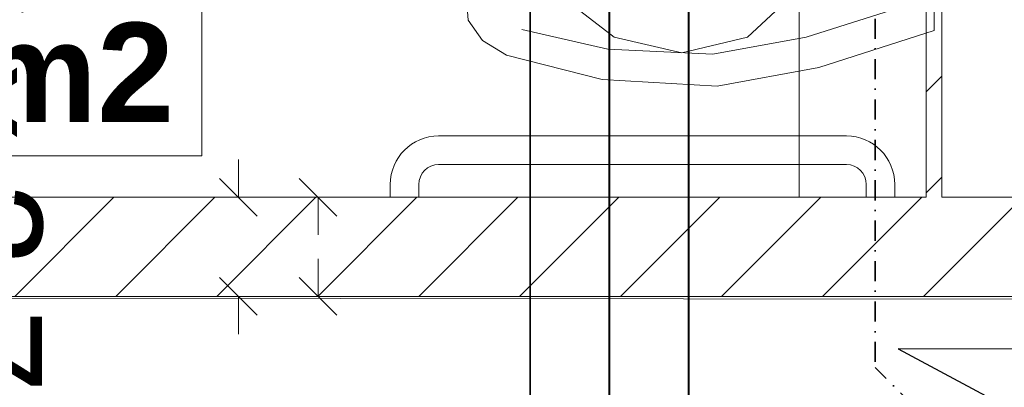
# Model space of a CAD drawing. Header units: millimetres. Extents: x 204754 to 499005, y -178579 to -103222.
# Tile 7 of 178: x 219784 to 221026, y -135318 to -134855. Entities that reach past the tile are written whole.
import ezdxf
from ezdxf.enums import TextEntityAlignment as Align
from ezdxf.lldxf.tags import DXFTag

# ---------------------------------------------------------------- set-up
doc = ezdxf.new("R2010")
doc.units = ezdxf.units.MM
doc.header["$MEASUREMENT"] = 0
doc.linetypes.add('KRESKAKROPKAX2', pattern=[50.8, 25.4, -12.7, 0, -12.7])
doc.layers.get('0').update_dxf_attribs({"color": 252, "lineweight": 5})
for name, color, linetype, lineweight in [('G-IMPT_Nr_pióra__47', 252, 'Continuous', 5), ('IS_Ciepła_woda', 1, 'DASHDOT', 40), ('IS_KS pod stropem', 210, 'KRESKAKROPKAX2', 35), ('IS_opisy', 7, 'Continuous', 35), ('Nowe_! NAZWY POM', 252, 'Continuous', 5), ('Nowe_! NAZWY POM_Nr_pióra__19', 252, 'Continuous', 5), ('Nowe_220-A Ściany', 252, 'Continuous', 5), ('Nowe_220-A Ściany_Nr_pióra__87', 252, 'Continuous', 5), ('Nowe_220-A Ściany_Nr_pióra__93', 252, 'Continuous', 5), ('Nowe_Metryczki pomieszczeń ARCHICADa_Nr_pióra__13', 252, 'Continuous', 5), ('P-SANR-FIXT_Nr_pióra__47', 252, 'Continuous', 5), ('SANITARNE-IS-Działka wody zimnej', 5, 'Continuous', 35)]:
    doc.layers.add(name, color=color, linetype=linetype, lineweight=lineweight)
doc.layers.add('IS_Opisy_działek_Wodociag', color=7, linetype='SOLID', true_color=0x000000)
doc.styles.add('GENERATED_STYLE_2', font='arialbd.ttf')
tags = doc.linetypes.add('DASHDOT', pattern=[20, 10, -5, 0, -5]).pattern_tags.tags
tags[10:11] = [DXFTag(74, 4), DXFTag(75, 0), DXFTag(340, '0'), DXFTag(46, 0.0), DXFTag(50, 0.0), DXFTag(44, 0.0), DXFTag(45, 0.0)]
tags[8:9] = [DXFTag(74, 4), DXFTag(75, 0), DXFTag(340, '0'), DXFTag(46, 0.0), DXFTag(50, 0.0), DXFTag(44, 0.0), DXFTag(45, 0.0)]
tags[6:7] = [DXFTag(74, 4), DXFTag(75, 0), DXFTag(340, '0'), DXFTag(46, 0.0), DXFTag(50, 0.0), DXFTag(44, 0.0), DXFTag(45, 0.0)]
tags[4:5] = [DXFTag(74, 4), DXFTag(75, 0), DXFTag(340, '0'), DXFTag(46, 0.0), DXFTag(50, 0.0), DXFTag(44, 0.0), DXFTag(45, 0.0)]
tags = doc.linetypes.add('SOLID', pattern=[10, 10, 0]).pattern_tags.tags
tags[6:7] = [DXFTag(74, 4), DXFTag(75, 0), DXFTag(340, '0'), DXFTag(46, 0.0), DXFTag(50, 0.0), DXFTag(44, 0.0), DXFTag(45, 0.0)]
tags[4:5] = [DXFTag(74, 4), DXFTag(75, 0), DXFTag(340, '0'), DXFTag(46, 0.0), DXFTag(50, 0.0), DXFTag(44, 0.0), DXFTag(45, 0.0)]

# ---------------------------------------------------------------- blocks, each defined once
blk = doc.blocks.new('WC ONS_0.6_13', base_point=(219398.3, -134731.7))
at = {"layer": 'Nowe_Metryczki pomieszczeń ARCHICADa_Nr_pióra__13', "color": 7, "linetype": 'Continuous', "lineweight": 13}
for p, q in [((218782.7, -134633.5), (218782.7, -135026.4)), ((218782.7, -134633.5), (220013.9, -134633.5)), ((220013.9, -134633.5), (220013.9, -135026.4)), ((218782.7, -134830), (220013.9, -134830)), ((218782.7, -135026.4), (220013.9, -135026.4))]:
    blk.add_line(p, q, dxfattribs=at)
at = {"layer": 'Nowe_Metryczki pomieszczeń ARCHICADa_Nr_pióra__13', "color": 7, "lineweight": 13, "style": 'GENERATED_STYLE_2'}
for tag, p in [('ROOM_NAME', (218782.7, -134465.7)), ('ROOM_NUMBER', (218882.7, -134662.1)), ('ROOM_CALC_AREA', (218882.7, -134858.5))]:
    blk.add_attdef(tag, text='', height=125, dxfattribs=at).set_placement(p, align=Align.TOP_LEFT)
blk = doc.blocks.new('podkład 20251118')
at = {"color": 252, "linetype": 'Continuous', "lineweight": 5}
for p, q in [((220060.2, -135078.4), (220060.2, -135030.9)), ((220036.4, -135054.7), (220083.9, -135102.2)), ((220184.4, -135102.2), (220136.9, -135054.7)), ((220160.6, -135078.4), (220160.6, -135125.9)), ((220160.6, -135203.4), (220160.6, -135155.9)), ((220083.9, -135227.2), (220036.4, -135179.7)), ((220136.9, -135179.7), (220184.4, -135227.2)), ((220060.2, -135203.4), (220060.2, -135250.9))]:
    blk.add_line(p, q, dxfattribs=at)
at = {"layer": 'G-IMPT_Nr_pióra__47', "color": 252, "linetype": 'Continuous', "lineweight": 5}
for p, q in [((220937.1, -134868.4), (220937.1, -134348.4)), ((220937.1, -134868.4), (220937.1, -134348.4)), ((220346.5, -134814), (220350, -134855.1)), ((220346.5, -134814), (220350, -134855.1)), ((220533.9, -134876.7), (220466.8, -134824.7)), ((220533.9, -134876.7), (220466.8, -134824.7)), ((220757.4, -134825.1), (220702.1, -134876.8)), ((220757.4, -134825.1), (220702.1, -134876.8)), ((220775.9, -134876.8), (220907.6, -134835.2)), ((220775.9, -134876.8), (220907.6, -134835.2)), ((220350, -134855.1), (220368, -134881)), ((220350, -134855.1), (220368, -134881)), ((220417.4, -134867.1), (220526, -134891.9)), ((220417.4, -134867.1), (220526, -134891.9)), ((220791.9, -134914.8), (220937.1, -134868.4)), ((220791.9, -134914.8), (220937.1, -134868.4)), ((220368, -134881), (220398.1, -134899.5)), ((220368, -134881), (220398.1, -134899.5)), ((220619.3, -134896.4), (220533.9, -134876.7)), ((220619.3, -134896.4), (220533.9, -134876.7)), ((220702.1, -134876.8), (220619.3, -134896.4)), ((220702.1, -134876.8), (220619.3, -134896.4)), ((220658.2, -134898.2), (220775.9, -134876.8)), ((220658.2, -134898.2), (220775.9, -134876.8)), ((220526, -134891.9), (220658.2, -134898.2)), ((220526, -134891.9), (220658.2, -134898.2)), ((220398.1, -134899.5), (220518.6, -134930)), ((220398.1, -134899.5), (220518.6, -134930)), ((220663.5, -134938.6), (220791.9, -134914.8)), ((220663.5, -134938.6), (220791.9, -134914.8)), ((220518.6, -134930), (220663.5, -134938.6)), ((220518.6, -134930), (220663.5, -134938.6))]:
    blk.add_line(p, q, dxfattribs=at)
at = {"layer": 'Nowe_! NAZWY POM_Nr_pióra__19', "color": 252, "linetype": 'Continuous', "lineweight": 5}
for p, q in [((220767.1, -135078.4), (220767.1, -133178.4)), ((218197, -135078.4), (220767.1, -135078.4)), ((221147, -135207), (218053.5, -135203.4))]:
    blk.add_line(p, q, dxfattribs=at)
at = {"layer": 'Nowe_220-A Ściany', "color": 252, "linetype": 'Continuous', "lineweight": 5}
for p, q in [((220927.1, -134945.6), (220947.1, -134925.6)), ((220927.1, -135072.9), (220947.1, -135052.9)), ((219778.3, -135203.4), (219903.3, -135078.4)), ((219905.6, -135203.4), (220030.6, -135078.4)), ((220032.8, -135203.4), (220157.8, -135078.4)), ((220160.1, -135203.4), (220285.1, -135078.4)), ((220287.4, -135203.4), (220412.4, -135078.4)), ((220414.7, -135203.4), (220539.7, -135078.4)), ((220542, -135203.4), (220667, -135078.4)), ((220669.2, -135203.4), (220794.2, -135078.4)), ((220796.5, -135203.4), (220921.5, -135078.4)), ((220923.8, -135203.4), (221048.8, -135078.4))]:
    blk.add_line(p, q, dxfattribs=at)
at = {"layer": 'Nowe_220-A Ściany_Nr_pióra__87', "color": 252, "linetype": 'Continuous', "lineweight": 5}
for p, q in [((220947.1, -135078.4), (220947.1, -134118.4)), ((220927.1, -134138.4), (220927.1, -135078.4))]:
    blk.add_line(p, q, dxfattribs=at)
at = {"layer": 'Nowe_220-A Ściany_Nr_pióra__93', "color": 252, "linetype": 'Continuous', "lineweight": 5}
for p, q in [((220927.1, -135078.4), (218197, -135078.4)), ((221147, -135078.4), (220947.1, -135078.4)), ((216622, -135203.4), (221147, -135203.4))]:
    blk.add_line(p, q, dxfattribs=at)
at = {"layer": 'P-SANR-FIXT_Nr_pióra__47', "color": 252, "linetype": 'Continuous', "lineweight": 5}
for p, q in [((220826.6, -135001.2), (220312.6, -135001.2)), ((220312.6, -135001.2), (220826.6, -135001.2)), ((220826.6, -135001.2), (220312.6, -135001.2)), ((220312.6, -135001.2), (220826.6, -135001.2)), ((220312.6, -135037.2), (220826.6, -135037.2)), ((220312.6, -135037.2), (220826.6, -135037.2)), ((220312.6, -135037.2), (220826.6, -135037.2)), ((220312.6, -135037.2), (220826.6, -135037.2)), ((220251.6, -135062.2), (220251.6, -135078.4)), ((220251.6, -135078.4), (220251.6, -135062.2)), ((220251.6, -135062.2), (220251.6, -135078.4)), ((220251.6, -135078.4), (220251.6, -135062.2)), ((220287.6, -135078.4), (220287.6, -135062.2)), ((220287.6, -135078.4), (220287.6, -135062.2)), ((220287.6, -135078.4), (220287.6, -135062.2)), ((220287.6, -135078.4), (220287.6, -135062.2)), ((220851.6, -135062.2), (220851.6, -135078.4)), ((220851.6, -135078.4), (220851.6, -135062.2)), ((220851.6, -135062.2), (220851.6, -135078.4)), ((220851.6, -135078.4), (220851.6, -135062.2)), ((220887.6, -135078.4), (220887.6, -135062.2)), ((220887.6, -135078.4), (220887.6, -135062.2)), ((220887.6, -135078.4), (220887.6, -135062.2)), ((220887.6, -135078.4), (220887.6, -135062.2))]:
    blk.add_line(p, q, dxfattribs=at)
for centre, radius, start, end in [((220312.6, -135062.2), 61, 90, 180), ((220312.6, -135062.2), 61, 90, 180), ((220312.6, -135062.2), 61, 90, 180), ((220312.6, -135062.2), 61, 90, 180), ((220826.6, -135062.2), 61, 0, 90), ((220826.6, -135062.2), 61, 0, 90), ((220826.6, -135062.2), 61, 0, 90), ((220826.6, -135062.2), 61, 0, 90), ((220312.6, -135062.2), 25, 90, 180), ((220312.6, -135062.2), 25, 90, 180), ((220312.6, -135062.2), 25, 90, 180), ((220312.6, -135062.2), 25, 90, 180), ((220826.6, -135062.2), 25, 0, 90), ((220826.6, -135062.2), 25, 0, 90), ((220826.6, -135062.2), 25, 0, 90), ((220826.6, -135062.2), 25, 0, 90)]:
    blk.add_arc(centre, radius, start, end, dxfattribs=at)
at = {"layer": 'Nowe_! NAZWY POM', "color": 7, "linetype": 'Continuous', "lineweight": 13}
blk.add_blockref('WC ONS_0.6_13', (219398.3, -134731.7), dxfattribs=at).add_auto_attribs({'ROOM_NAME': 'WC ONS', 'ROOM_NUMBER': '0.6', 'ROOM_CALC_AREA': 'pow: 4,88 m2'})

msp = doc.modelspace()

# ---------------------------------------------------------------- linework, layer by layer
at = {"layer": 'IS_Ciepła_woda', "color": 215, "true_color": 0xa953a0}
msp.add_line((220627.8, -135491.7), (220627.8, -134445.7), dxfattribs=at)
at = {"layer": 'IS_Ciepła_woda'}
msp.add_line((220527.8, -135591.7), (220527.8, -134545.7), dxfattribs=at)
at = {"layer": 'IS_KS pod stropem'}
for p in [(220862.8, -134039), (220912.8, -135342.9)]:
    msp.add_line(p, (220862.8, -135292.9), dxfattribs=at)
at = {"layer": 'IS_opisy', "lineweight": 25}
for p, q in [((220891.9, -135269.2), (221700.1, -135269.5)), ((220891.9, -135269.3), (221002.5, -135328.8))]:
    msp.add_line(p, q, dxfattribs=at)
at = {"layer": 'SANITARNE-IS-Działka wody zimnej'}
msp.add_line((220427.8, -135691.7), (220427.8, -134691), dxfattribs=at)

# ---------------------------------------------------------------- block references
msp.add_blockref('podkład 20251118', (0, 0))

# ---------------------------------------------------------------- texts
at = {"layer": 'IS_Opisy_działek_Wodociag', "insert": (219650.4, -135325.4), "char_height": 136.8, "attachment_point": 9, "rotation": 270}
msp.add_mtext('{\\fArial|b0|i0|c238|p34;16 x 2,7}', dxfattribs=at)

doc.saveas('drawing.dxf')
